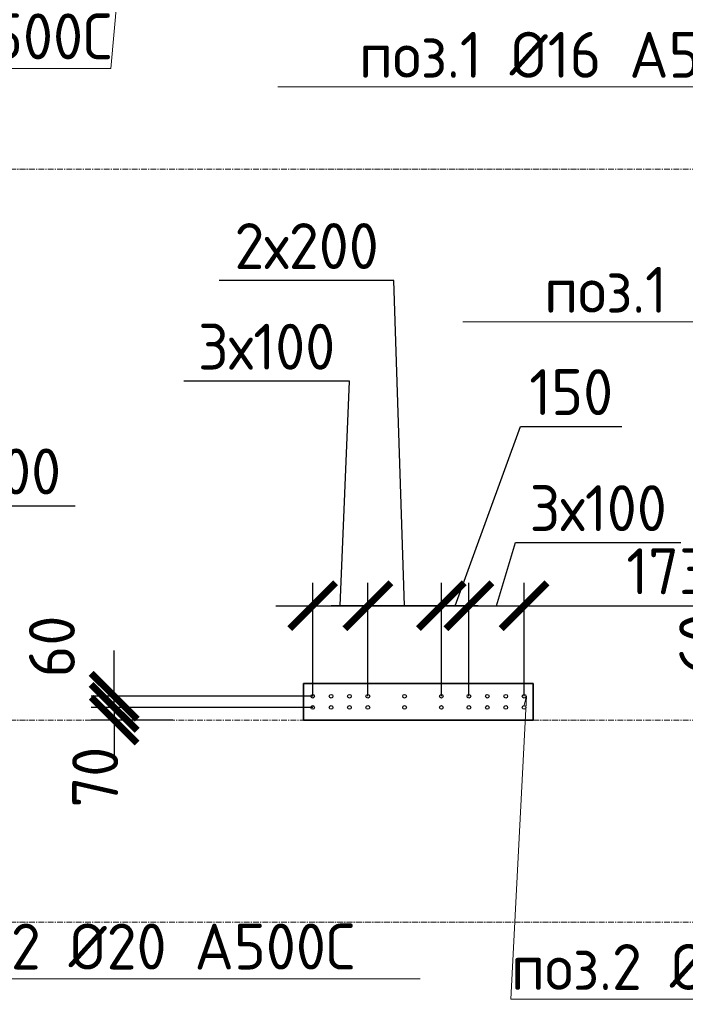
# Model space of a CAD drawing. Header units: millimetres. Extents: x 349531 to 1063351, y -131924 to 96186.
# Tile 224 of 230: x 1019386 to 1023006, y 45015 to 50375. Entities that reach past the tile are written whole.
import ezdxf
from ezdxf import colors
from ezdxf.entities.mleader import LeaderData, LeaderLine
from ezdxf.math import Vec2, Vec3

# ---------------------------------------------------------------- set-up
doc = ezdxf.new("R2010")
doc.units = ezdxf.units.MM
doc.linetypes.add('______5', pattern=[1100, 800, -100, 100, -100])
doc.linetypes.add('осевая', pattern=[50.8, 31.75, -6.35, 6.35, -6.35])
for name, color, linetype, lineweight in [('1 Стены', 3, 'Continuous', 30), ('Конструкции 0.5', 5, 'Continuous', 50), ('Оси', 40, '______5', 18), ('подоснова', 151, 'Continuous', 5), ('размер', 1, 'Continuous', 25), ('РАЗМЕРЫ', 1, 'Continuous', 9)]:
    doc.layers.add(name, color=color, linetype=linetype, lineweight=lineweight)
doc.layers.add('Колонна_ бетон', color=7, linetype='Continuous', lineweight=50, true_color=0xb4b496)
doc.styles.add('GOST-2.304_Type-B', font='GOST_Common.ttf')
doc.dimstyles.new('СПДС', dxfattribs={"dimscale": 100, "dimtxt": 2.5, "dimasz": 2.5, "dimexe": 1.25, "dimexo": 0, "dimtad": 1, "dimdec": 0, "dimtxsty": 'GOST-2.304_Type-B', "dimblk": 'ARCHTICK', "dimcen": 2.5, "dimdle": 2, "dimadec": 0, "dimazin": 2, "dimtfac": 0.75, "dimtdec": 0, "dimtmove": 1, "dimatfit": 3, "dimfxl": 1, "dimtolj": 1, "dimarcsym": 1})

# ---------------------------------------------------------------- blocks, each defined once
blk = doc.blocks.new('_ArchTick')
at = {"color": 0, "linetype": 'ByBlock', "const_width": 0.15}
blk.add_lwpolyline([(-0.5, -0.5), (0.5, 0.5)], dxfattribs=at)
blk = doc.blocks.new('*D166')
at = {"layer": 'DEFPOINTS', "color": 0, "transparency": 16777216}
for p in [(1018834.3, 47384.4), (1018534.3, 46891.4, -360), (1018834.3, 46891.4, -360)]:
    blk.add_point(p, dxfattribs=at)
at = {"layer": 'РАЗМЕРЫ', "color": 0, "lineweight": -2, "transparency": 16777216}
for p, q in [((1018684.3, 47384.4), (1018787.5, 47728.1)), ((1018787.5, 47728.1), (1019687.5, 47728.1)), ((1018534.3, 46891.4), (1018534.3, 47509.4)), ((1018834.3, 46891.4), (1018834.3, 47509.4)), ((1018334.3, 47384.4), (1019034.3, 47384.4))]:
    blk.add_line(p, q, dxfattribs=at)
at = {"layer": 'РАЗМЕРЫ', "color": 0, "lineweight": -2, "transparency": 16777216, "xscale": 250, "yscale": 250, "zscale": 250, "rotation": 180}
blk.add_blockref('_ArchTick', (1018534.3, 47384.4), dxfattribs=at)
at = {"layer": 'РАЗМЕРЫ', "color": 0, "lineweight": -2, "transparency": 16777216, "xscale": 250, "yscale": 250, "zscale": 250}
blk.add_blockref('_ArchTick', (1018834.3, 47384.4), dxfattribs=at)
at = {"layer": 'РАЗМЕРЫ', "color": 0, "transparency": 16777216, "insert": (1019237.5, 47915.6), "char_height": 250, "attachment_point": 5, "style": 'GOST-2.304_Type-B'}
blk.add_mtext('\\A1;3х100', dxfattribs=at)
blk = doc.blocks.new('_None')
blk = doc.blocks.new('*D171')
at = {"layer": 'DEFPOINTS', "color": 0, "transparency": 16777216}
for p in [(1021279.3, 47184.4), (1020979.3, 46691.4, -360), (1021279.3, 46691.4, -360)]:
    blk.add_point(p, dxfattribs=at)
at = {"layer": 'РАЗМЕРЫ', "color": 0, "lineweight": -2, "transparency": 16777216}
for p, q in [((1021178.7, 48407), (1020278.7, 48407)), ((1021129.3, 47184.4), (1021178.7, 48407)), ((1020979.3, 46691.4), (1020979.3, 47309.4)), ((1021279.3, 46691.4), (1021279.3, 47309.4)), ((1020779.3, 47184.4), (1021479.3, 47184.4))]:
    blk.add_line(p, q, dxfattribs=at)
at = {"layer": 'РАЗМЕРЫ', "color": 0, "lineweight": -2, "transparency": 16777216, "xscale": 250, "yscale": 250, "zscale": 250, "rotation": 180}
blk.add_blockref('_ArchTick', (1020979.3, 47184.4), dxfattribs=at)
at = {"layer": 'РАЗМЕРЫ', "color": 0, "lineweight": -2, "transparency": 16777216, "xscale": 250, "yscale": 250, "zscale": 250}
blk.add_blockref('_ArchTick', (1021279.3, 47184.4), dxfattribs=at)
at = {"layer": 'РАЗМЕРЫ', "color": 0, "transparency": 16777216, "insert": (1020728.7, 48594.5), "char_height": 250, "attachment_point": 5, "style": 'GOST-2.304_Type-B'}
blk.add_mtext('\\A1;3х100', dxfattribs=at)
blk = doc.blocks.new('*D172')
at = {"layer": 'DEFPOINTS', "color": 0, "transparency": 16777216}
for p in [(1022129.3, 47184.4), (1021829.3, 46691.4, -360), (1022129.3, 46691.4, -360)]:
    blk.add_point(p, dxfattribs=at)
at = {"layer": 'РАЗМЕРЫ', "color": 0, "lineweight": -2, "transparency": 16777216}
for p, q in [((1021979.3, 47184.4), (1022082.5, 47528.1)), ((1022082.5, 47528.1), (1022982.5, 47528.1)), ((1021829.3, 46691.4), (1021829.3, 47309.4)), ((1022129.3, 46691.4), (1022129.3, 47309.4)), ((1021629.3, 47184.4), (1022329.3, 47184.4))]:
    blk.add_line(p, q, dxfattribs=at)
at = {"layer": 'РАЗМЕРЫ', "color": 0, "lineweight": -2, "transparency": 16777216, "xscale": 250, "yscale": 250, "zscale": 250, "rotation": 180}
blk.add_blockref('_ArchTick', (1021829.3, 47184.4), dxfattribs=at)
at = {"layer": 'РАЗМЕРЫ', "color": 0, "lineweight": -2, "transparency": 16777216, "xscale": 250, "yscale": 250, "zscale": 250}
blk.add_blockref('_ArchTick', (1022129.3, 47184.4), dxfattribs=at)
at = {"layer": 'РАЗМЕРЫ', "color": 0, "transparency": 16777216, "insert": (1022532.5, 47715.6), "char_height": 250, "attachment_point": 5, "style": 'GOST-2.304_Type-B'}
blk.add_mtext('\\A1;3х100', dxfattribs=at)
blk = doc.blocks.new('*D173')
at = {"layer": 'DEFPOINTS', "color": 0, "transparency": 16777216}
for p in [(1021279.3, 47184.4), (1021279.3, 46691.4, -360), (1021679.3, 46691.4, -360)]:
    blk.add_point(p, dxfattribs=at)
at = {"layer": 'РАЗМЕРЫ', "color": 0, "lineweight": -2, "transparency": 16777216}
for p, q in [((1021421.3, 48955.1), (1020471.3, 48955.1)), ((1021479.3, 47184.4), (1021421.3, 48955.1)), ((1021279.3, 46691.4), (1021279.3, 47309.4)), ((1021679.3, 46691.4), (1021679.3, 47309.4)), ((1021879.3, 47184.4), (1021079.3, 47184.4))]:
    blk.add_line(p, q, dxfattribs=at)
at = {"layer": 'РАЗМЕРЫ', "color": 0, "lineweight": -2, "transparency": 16777216, "xscale": 250, "yscale": 250, "zscale": 250, "rotation": 180}
blk.add_blockref('_ArchTick', (1021279.3, 47184.4), dxfattribs=at)
at = {"layer": 'РАЗМЕРЫ', "color": 0, "lineweight": -2, "transparency": 16777216, "xscale": 250, "yscale": 250, "zscale": 250}
blk.add_blockref('_ArchTick', (1021679.3, 47184.4), dxfattribs=at)
at = {"layer": 'РАЗМЕРЫ', "color": 0, "transparency": 16777216, "insert": (1020946.3, 49142.6), "char_height": 250, "attachment_point": 5, "style": 'GOST-2.304_Type-B'}
blk.add_mtext('\\A1;2х200', dxfattribs=at)
blk = doc.blocks.new('*D169')
at = {"layer": 'DEFPOINTS', "color": 0, "transparency": 16777216}
for p in [(1021829.3, 47184.4), (1021679.3, 46691.4, -360), (1021829.3, 46691.4)]:
    blk.add_point(p, dxfattribs=at)
at = {"layer": 'РАЗМЕРЫ', "color": 0, "lineweight": -2, "transparency": 16777216}
for p, q in [((1021754.3, 47184.4), (1022110.4, 48159.9)), ((1022110.4, 48159.9), (1022660.4, 48159.9)), ((1021679.3, 46691.4), (1021679.3, 47309.4)), ((1021829.3, 46691.4), (1021829.3, 47309.4)), ((1021479.3, 47184.4), (1022029.3, 47184.4))]:
    blk.add_line(p, q, dxfattribs=at)
at = {"layer": 'РАЗМЕРЫ', "color": 0, "lineweight": -2, "transparency": 16777216, "xscale": 250, "yscale": 250, "zscale": 250, "rotation": 180}
blk.add_blockref('_ArchTick', (1021679.3, 47184.4), dxfattribs=at)
at = {"layer": 'РАЗМЕРЫ', "color": 0, "lineweight": -2, "transparency": 16777216, "xscale": 250, "yscale": 250, "zscale": 250}
blk.add_blockref('_ArchTick', (1021829.3, 47184.4), dxfattribs=at)
at = {"layer": 'РАЗМЕРЫ', "color": 0, "transparency": 16777216, "insert": (1022385.4, 48347.4), "char_height": 250, "attachment_point": 5, "style": 'GOST-2.304_Type-B'}
blk.add_mtext('\\A1;150', dxfattribs=at)
blk = doc.blocks.new('*D170')
at = {"layer": 'DEFPOINTS', "color": 0, "transparency": 16777216}
for p in [(1019899.5, 46691.4), (1020979.3, 46691.4), (1020979.3, 46631)]:
    blk.add_point(p, dxfattribs=at)
at = {"layer": 'РАЗМЕРЫ', "color": 0, "lineweight": -2, "transparency": 16777216}
for p, q in [((1019899.5, 46691.4), (1019899.5, 46941.4)), ((1020979.3, 46691.4), (1019774.5, 46691.4)), ((1019899.5, 46631), (1019899.5, 46691.4)), ((1020979.3, 46631), (1019774.5, 46631)), ((1019899.5, 46631), (1019899.5, 46381))]:
    blk.add_line(p, q, dxfattribs=at)
at = {"layer": 'РАЗМЕРЫ', "color": 0, "lineweight": -2, "transparency": 16777216, "xscale": 250, "yscale": 250, "zscale": 250}
for p, rotation in [((1019899.5, 46691.4), 270), ((1019899.5, 46631), 90)]:
    blk.add_blockref('_ArchTick', p, dxfattribs=dict(at, rotation=rotation))
at = {"layer": 'РАЗМЕРЫ', "color": 0, "transparency": 16777216, "insert": (1019561, 46962.5), "char_height": 250, "attachment_point": 5, "rotation": 90, "style": 'GOST-2.304_Type-B'}
blk.add_mtext('\\A1;60', dxfattribs=at)
blk = doc.blocks.new('*D181')
at = {"layer": 'DEFPOINTS', "color": 0, "transparency": 16777216}
for p in [(1020979.3, 46631), (1019899.5, 46561.4), (1020218.4, 46561.4)]:
    blk.add_point(p, dxfattribs=at)
at = {"layer": 'РАЗМЕРЫ', "color": 0, "lineweight": -2, "transparency": 16777216}
for p, q in [((1019899.5, 46631), (1019899.5, 46881)), ((1020979.3, 46631), (1019774.5, 46631)), ((1019899.5, 46631), (1019899.5, 46561.4)), ((1020218.4, 46561.4), (1019774.5, 46561.4)), ((1019899.5, 46561.4), (1019899.5, 46311.4))]:
    blk.add_line(p, q, dxfattribs=at)
at = {"layer": 'РАЗМЕРЫ', "color": 0, "lineweight": -2, "transparency": 16777216, "xscale": 250, "yscale": 250, "zscale": 250}
for p, rotation in [((1019899.5, 46631), 270), ((1019899.5, 46561.4), 90)]:
    blk.add_blockref('_ArchTick', p, dxfattribs=dict(at, rotation=rotation))
at = {"layer": 'РАЗМЕРЫ', "color": 0, "transparency": 16777216, "insert": (1019796, 46251.6), "char_height": 250, "attachment_point": 5, "rotation": 90, "style": 'GOST-2.304_Type-B'}
blk.add_mtext('\\A1;70', dxfattribs=at)
blk = doc.blocks.new('*D182')
at = {"layer": 'DEFPOINTS', "color": 0, "transparency": 16777216}
for p in [(1023859.2, 47184.4), (1022129.3, 46691.4, -360), (1023859.2, 46691.4)]:
    blk.add_point(p, dxfattribs=at)
at = {"layer": 'РАЗМЕРЫ', "color": 0, "lineweight": -2, "transparency": 16777216}
for p, q in [((1022129.3, 46691.4), (1022129.3, 47309.4)), ((1023859.2, 46691.4), (1023859.2, 47309.4)), ((1021929.3, 47184.4), (1024059.2, 47184.4))]:
    blk.add_line(p, q, dxfattribs=at)
at = {"layer": 'РАЗМЕРЫ', "color": 0, "lineweight": -2, "transparency": 16777216, "xscale": 250, "yscale": 250, "zscale": 250, "rotation": 180}
blk.add_blockref('_ArchTick', (1022129.3, 47184.4), dxfattribs=at)
at = {"layer": 'РАЗМЕРЫ', "color": 0, "lineweight": -2, "transparency": 16777216, "xscale": 250, "yscale": 250, "zscale": 250}
blk.add_blockref('_ArchTick', (1023859.2, 47184.4), dxfattribs=at)
at = {"layer": 'РАЗМЕРЫ', "color": 0, "transparency": 16777216, "insert": (1022994.3, 47371.9), "char_height": 250, "attachment_point": 5, "style": 'GOST-2.304_Type-B'}
blk.add_mtext('\\A1;1730', dxfattribs=at)
blk = doc.blocks.new('оси2')
at = {"layer": 'Оси', "color": 16, "linetype": 'осевая', "lineweight": 0, "transparency": 33554687}
for p, q in [((979200, -1392.9), (1032582.1, -1392.9)), ((979200, -4392.9), (1032582.1, -4392.9)), ((979200, -5492.9), (1032582.1, -5492.9))]:
    blk.add_line(p, q, dxfattribs=at)
blk = doc.blocks.new('стены техподполья')
at = {"layer": 'Колонна_ бетон', "color": 180, "linetype": 'Continuous', "lineweight": 35, "transparency": 33554687}
for p, q in [((499855.8, -6543.6), (499855.8, -6743.6)), ((499855.8, -6543.6), (499855.8, -6543.6)), ((501105.8, -6543.6), (499855.8, -6543.6)), ((501105.8, -6543.6), (501105.8, -6743.6)), ((501105.8, -6543.6), (501105.8, -6543.6)), ((499855.8, -6743.6), (499855.8, -6743.6)), ((499855.8, -6743.6), (501105.8, -6743.6)), ((501105.8, -6743.6), (501105.8, -6743.6))]:
    blk.add_line(p, q, dxfattribs=at)
blk = doc.blocks.new('*D506')
at = {"layer": 'DEFPOINTS', "color": 0, "transparency": 16777216}
for p in [(1023629.7, 46691.4), (1023859.2, 46691.4), (1023859.2, 46631)]:
    blk.add_point(p, dxfattribs=at)
at = {"layer": 'размер', "color": 0, "lineweight": -2, "transparency": 16777216}
for p, q in [((1023286, 46764.3), (1023286, 47189.3)), ((1023629.7, 46691.4), (1023629.7, 46941.4)), ((1023629.7, 46661.2), (1023286, 46764.3)), ((1023859.2, 46691.4), (1023504.7, 46691.4)), ((1023629.7, 46631), (1023629.7, 46691.4)), ((1023629.7, 46631), (1023629.7, 46691.4)), ((1023859.2, 46631), (1023504.7, 46631)), ((1023629.7, 46631), (1023629.7, 46381))]:
    blk.add_line(p, q, dxfattribs=at)
at = {"layer": 'размер', "color": 0, "lineweight": -2, "transparency": 16777216, "xscale": 250, "yscale": 250, "zscale": 250}
for p, rotation in [((1023629.7, 46691.4), 270), ((1023629.7, 46631), 90)]:
    blk.add_blockref('_ArchTick', p, dxfattribs=dict(at, rotation=rotation))
at = {"layer": 'размер', "color": 0, "transparency": 16777216, "insert": (1023098.5, 46976.8), "char_height": 250, "attachment_point": 5, "rotation": 90, "style": 'GOST-2.304_Type-B'}
blk.add_mtext('\\A1;60', dxfattribs=at)

msp = doc.modelspace()

# ---------------------------------------------------------------- linework, layer by layer
at = {"layer": '1 Стены', "color": 252, "lineweight": 0, "true_color": 0x939598}
for p, q in [((1020929.3, 46561.4, -360), (1020929.3, 46761.4, -360)), ((1020929.3, 46761.4, -360), (1022179.3, 46761.4, -360)), ((1020929.3, 46561.4, -360), (1020929.3, 46761.4, -360)), ((1022179.3, 46761.4, -360), (1022179.3, 46561.4, -360)), ((1022179.3, 46561.4, -360), (1020929.3, 46561.4, -360))]:
    msp.add_line(p, q, dxfattribs=at)
at = {"layer": 'РАЗМЕРЫ', "color": 6, "linetype": 'Continuous', "lineweight": 30}
for centre in [(1020979.3, 46691.4, -360), (1021079.3, 46691.4, -360), (1021179.3, 46691.4, -360), (1021279.3, 46691.4, -360), (1021479.3, 46691.4, -360), (1021679.3, 46691.4, -360), (1021829.3, 46691.4, -360), (1021929.3, 46691.4, -360), (1022029.3, 46691.4, -360), (1022129.3, 46691.4, -360), (1020979.3, 46631, -360), (1021079.3, 46631, -360), (1021179.3, 46631, -360), (1021279.3, 46631, -360), (1021479.3, 46631, -360), (1021679.3, 46631, -360), (1021829.3, 46631, -360), (1021929.3, 46631, -360), (1022029.3, 46631, -360), (1022129.3, 46631, -360)]:
    msp.add_circle(centre, 10, dxfattribs=at)

# ---------------------------------------------------------------- block references
at = {"layer": 'Конструкции 0.5'}
msp.add_blockref('стены техподполья', (521073.4, 53304.9, 360), dxfattribs=at)
at = {"layer": 'РАЗМЕРЫ'}
msp.add_blockref('оси2', (-5636.2, 50954.2, -360), dxfattribs=at)

# ---------------------------------------------------------------- dimensions: what is measured, and where the dimension line sits
at = {"layer": 'размер'}
dim = msp.add_linear_dim(base=(1023629.7, 46691.4), p1=(1023859.2, 46631), p2=(1023859.2, 46691.4), angle=90, dimstyle='СПДС', dxfattribs=at)
dim.commit()
dim.dimension.update_dxf_attribs({"geometry": '*D506', "text_midpoint": (1023098.5, 46826.8)})
at = {"layer": 'РАЗМЕРЫ'}
for p1, text, picture, middle in [((1021679.3, 46691.4, -360), '2х200', '*D173', (1021358.8, 48955.1)), ((1020979.3, 46691.4, -360), '3х100', '*D171', (1021116.2, 48407))]:
    dim = msp.add_linear_dim(base=(1021279.3, 47184.4), p1=p1, p2=(1021279.3, 46691.4, -360), text=text, dimstyle='СПДС', dxfattribs=at)
    dim.commit()
    dim.dimension.update_dxf_attribs({"geometry": picture, "text_midpoint": middle, "dimtype": 160})
dim = msp.add_linear_dim(base=(1021829.3, 47184.4), p1=(1021679.3, 46691.4, -360), p2=(1021829.3, 46691.4), dimstyle='СПДС', dxfattribs=at)
dim.commit()
dim.dimension.update_dxf_attribs({"geometry": '*D169', "text_midpoint": (1022172.9, 48159.9), "dimtype": 160})
for base, p1, p2, picture, middle in [((1018834.3, 47384.4, 360), (1018534.3, 46891.4), (1018834.3, 46891.4), '*D166', (1018850, 47915.6, 360)), ((1022129.3, 47184.4), (1021829.3, 46691.4, -360), (1022129.3, 46691.4, -360), '*D172', (1022145, 47715.6))]:
    dim = msp.add_linear_dim(base=base, p1=p1, p2=p2, text='3х100', dimstyle='СПДС', dxfattribs=at)
    dim.commit()
    dim.dimension.update_dxf_attribs({"geometry": picture, "text_midpoint": middle})
dim = msp.add_linear_dim(base=(1023859.2, 47184.4), p1=(1022129.3, 46691.4, -360), p2=(1023859.2, 46691.4), dimstyle='СПДС', dxfattribs=at)
dim.commit()
dim.dimension.update_dxf_attribs({"geometry": '*D182', "text_midpoint": (1022994.3, 47371.9)})
for base, p2, picture, middle in [((1019899.5, 46691.4), (1020979.3, 46691.4), '*D170', (1019748.5, 46962.5)), ((1019899.5, 46561.4), (1020218.4, 46561.4), '*D181', (1019983.5, 46251.6))]:
    dim = msp.add_linear_dim(base=base, p1=(1020979.3, 46631), p2=p2, angle=90, dimstyle='СПДС', dxfattribs=at)
    dim.commit()
    dim.dimension.update_dxf_attribs({"geometry": picture, "text_midpoint": middle, "dimtype": 160})

# ---------------------------------------------------------------- leaders
at = {"layer": 'подоснова', "color": 4, "ltscale": 0.3}
ml = msp.add_multileader_mtext('Standard', dxfattribs=at)
ml.set_content('{\\C2;поз.5 %%C12 А500С }', color=4, style='GOST-2.304_Type-B')
ml.set_leader_properties(color=256, linetype='ByLayer', lineweight=15)
ml.set_arrow_properties(name='NONE')
ml.build(insert=Vec2(0, 0))
ml.multileader.update_dxf_attribs({"text_left_attachment_type": 6, "text_right_attachment_type": 6, "dogleg_length": 0.1, "arrow_head_size": 18})
ctx = ml.context
ctx.base_point, ctx.char_height, ctx.arrow_head_size, ctx.landing_gap_size, ctx.plane_origin = Vec3(1017508.4, 50109, 360), 250, 18, 20, Vec3(1026435.9, 51783.7, 360)
ctx.left_attachment, ctx.right_attachment, ctx.text_align_type = 6, 6, 1
notes = []
notes.append((ctx, [(0, (1, 1, 0), (1019882.2, 50109, 360), (-1, 0), 0.1, [(0, [(1020059.2, 52168.7, 360)], 0, [])])]))
ctx.mtext.insert, ctx.mtext.width, ctx.mtext.alignment, ctx.mtext.flow_direction = Vec3(1018695.3, 50409, 360), 4075.871, 2, 5
ml = msp.add_multileader_mtext('Standard', dxfattribs=at)
ml.set_content('{\\C2;поз.1 %%C16 А500С }', color=4, style='GOST-2.304_Type-B')
ml.set_leader_properties(color=256, linetype='ByLayer', lineweight=15)
ml.set_arrow_properties(name='NONE')
ml.build(insert=Vec2(0, 0))
ml.multileader.update_dxf_attribs({"text_left_attachment_type": 6, "text_right_attachment_type": 6, "dogleg_length": 0.1, "arrow_head_size": 18})
ctx = ml.context
ctx.base_point, ctx.char_height, ctx.arrow_head_size, ctx.landing_gap_size, ctx.plane_origin = Vec3(1021241.7, 50008.6), 250, 18, 20, Vec3(1029226.6, 51461.9)
ctx.left_attachment, ctx.right_attachment, ctx.text_align_type = 6, 6, 1
notes.append((ctx, [(0, (1, 1, 0), (1023565.5, 50008.6), (-1, 0), 0.1, [(0, [(1024849.9, 49575.6)], 0, [])])]))
ctx.mtext.insert, ctx.mtext.width, ctx.mtext.alignment, ctx.mtext.flow_direction = Vec3(1022403.5, 50308.6), 4075.871, 2, 5
ml = msp.add_multileader_mtext('Standard', dxfattribs=at)
ml.set_content('{\\C2;поз.1 %%C16 А500С }', color=4, style='GOST-2.304_Type-B')
ml.set_leader_properties(color=256, linetype='ByLayer', lineweight=15)
ml.set_arrow_properties(name='NONE')
ml.build(insert=Vec2(0, 0))
ml.multileader.update_dxf_attribs({"text_left_attachment_type": 6, "text_right_attachment_type": 6, "dogleg_length": 0.1, "arrow_head_size": 18})
ctx = ml.context
ctx.base_point, ctx.char_height, ctx.arrow_head_size, ctx.landing_gap_size, ctx.plane_origin = Vec3(1022249.4, 48729.4), 250, 18, 20, Vec3(1029209.1, 48588.4)
ctx.left_attachment, ctx.right_attachment, ctx.text_align_type = 6, 6, 1
notes.append((ctx, [(0, (1, 1, 0), (1024573.2, 48729.4), (-1, 0), 0.1, [(0, [(1024451.2, 46691.4)], 0, [])])]))
ctx.mtext.insert, ctx.mtext.width, ctx.mtext.alignment, ctx.mtext.flow_direction = Vec3(1023411.3, 49029.4), 4075.871, 2, 5
ml = msp.add_multileader_mtext('Standard', dxfattribs=at)
ml.set_content('{\\C2;поз.2 %%C20 А500С }', color=4, style='GOST-2.304_Type-B')
ml.set_leader_properties(color=256, linetype='ByLayer', lineweight=15)
ml.set_arrow_properties(name='NONE')
ml.build(insert=Vec2(0, 0))
ml.multileader.update_dxf_attribs({"text_left_attachment_type": 6, "text_right_attachment_type": 6, "dogleg_length": 0.1, "arrow_head_size": 18})
ctx = ml.context
ctx.base_point, ctx.char_height, ctx.arrow_head_size, ctx.landing_gap_size, ctx.plane_origin = Vec3(1018788.1, 45154, 360), 250, 18, 20, Vec3(1024020.6, 46146.6, 360)
ctx.left_attachment, ctx.right_attachment, ctx.text_align_type = 6, 6, 1
notes.append((ctx, [(1, (1, 1, 0), (1018788, 45154, 360), (1, 0), 0.1, [(1, [(1018834.3, 46843.5, 360), (1018846.8, 46891.9, 360)], 0, [])])]))
ctx.mtext.insert, ctx.mtext.width, ctx.mtext.alignment, ctx.mtext.flow_direction = Vec3(1019999.9, 45454, 360), 4075.871, 2, 5
ml = msp.add_multileader_mtext('Standard', dxfattribs=at)
ml.set_content('{\\C2;поз.2 %%C20 А500С }', color=4, style='GOST-2.304_Type-B')
ml.set_leader_properties(color=256, linetype='ByLayer', lineweight=15)
ml.set_arrow_properties(name='NONE')
ml.build(insert=Vec2(0, 0))
ml.multileader.update_dxf_attribs({"text_left_attachment_type": 6, "text_right_attachment_type": 6, "dogleg_length": 0.1, "arrow_head_size": 18})
ctx = ml.context
ctx.base_point, ctx.char_height, ctx.arrow_head_size, ctx.landing_gap_size, ctx.plane_origin = Vec3(1022057.8, 45042.6), 250, 18, 20, Vec3(1027315.6, 45946.6)
ctx.left_attachment, ctx.right_attachment, ctx.text_align_type = 6, 6, 1
notes.append((ctx, [(1, (1, 1, 0), (1022057.7, 45042.6), (1, 0), 0.1, [(1, [(1022129.3, 46643.5), (1022141.8, 46691.9)], 0, [])])]))
ctx.mtext.insert, ctx.mtext.width, ctx.mtext.alignment, ctx.mtext.flow_direction = Vec3(1023269.7, 45342.6), 4075.871, 2, 5
for ctx, leaders in notes:
    for number, flags, end, landing, length, lines in leaders:
        leader = LeaderData()
        leader.index, (leader.has_last_leader_line, leader.has_dogleg_vector, leader.attachment_direction) = number, flags
        leader.last_leader_point, leader.dogleg_vector, leader.dogleg_length = Vec3(end), Vec3(landing), length
        for number, points, colour, breaks in lines:
            line = LeaderLine()
            line.index, line.vertices, line.color, line.breaks = number, Vec3.list(points), colors.encode_raw_color(colour), breaks
            leader.lines.append(line)
        ctx.leaders.append(leader)

doc.saveas('drawing.dxf')
